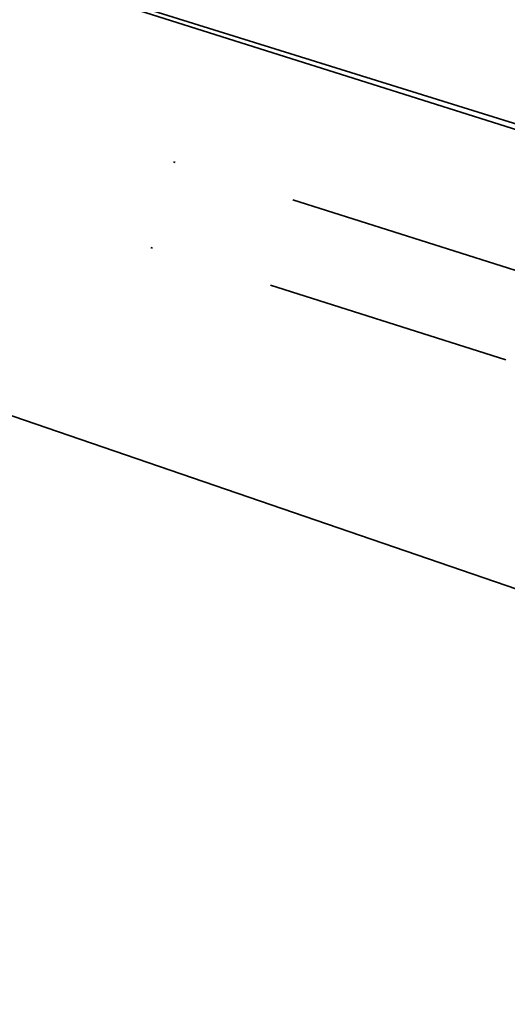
# Model space of a CAD drawing. Header units: metres. Extents: x -11 to 3521450, y 0 to 5943726.
# Tile 72 of 97: x 3521234 to 3521260, y 5943355 to 5943405. Entities that reach past the tile are written whole.
import ezdxf

# ---------------------------------------------------------------- set-up
doc = ezdxf.new("R2010")
doc.units = ezdxf.units.M
doc.linetypes.add('AUSGEZOGEN', pattern=[2, 1, 1])
doc.linetypes.add('Strichpunkt', pattern=[25.4, 12.7, -6.35, 0, -6.35])
doc.layers.add('IBJ_DB-Grenze', color=3, linetype='Continuous', true_color=0x00ff00)
doc.layers.add('IBJ_Hilfslinien', color=210, linetype='Continuous', plot=False)
doc.layers.add('T__ACHS', color=10, linetype='Strichpunkt', lineweight=25)

msp = doc.modelspace()

# ---------------------------------------------------------------- linework, layer by layer
at = {"layer": 'IBJ_DB-Grenze', "linetype": 'AUSGEZOGEN', "lineweight": 35}
for points in [[(3521112.81, 5943449.37), (3521136.26, 5943441.87), (3521241.28, 5943405.77), (3521264.27, 5943398.61), (3521280.46, 5943394.04), (3521323.88, 5943379.58), (3521356.07, 5943368.72), (3521390.6443, 5943358.1454)], [(3521229.3, 5943391.97), (3521226.01, 5943387.69), (3521295.74, 5943363.77), (3521338.27, 5943351.87), (3521383.9002, 5943336.755)]]:
    msp.add_lwpolyline(points, dxfattribs=at)
at = {"layer": 'IBJ_Hilfslinien', "linetype": 'AUSGEZOGEN', "lineweight": 35}
msp.add_line((3521401.9803, 5943354.7329), (3521154.6352, 5943432.986), dxfattribs=at)
at = {"layer": 'T__ACHS', "color": 4, "linetype": 'Strichpunkt', "lineweight": 35}
for p, q in [((3521284.8891, 5943384.5216, -2.71), (3521238.959, 5943399.0858, -2.71)), ((3521283.7358, 5943380.1383), (3521237.7983, 5943394.679))]:
    msp.add_line(p, q, dxfattribs=at)

doc.saveas('drawing.dxf')
